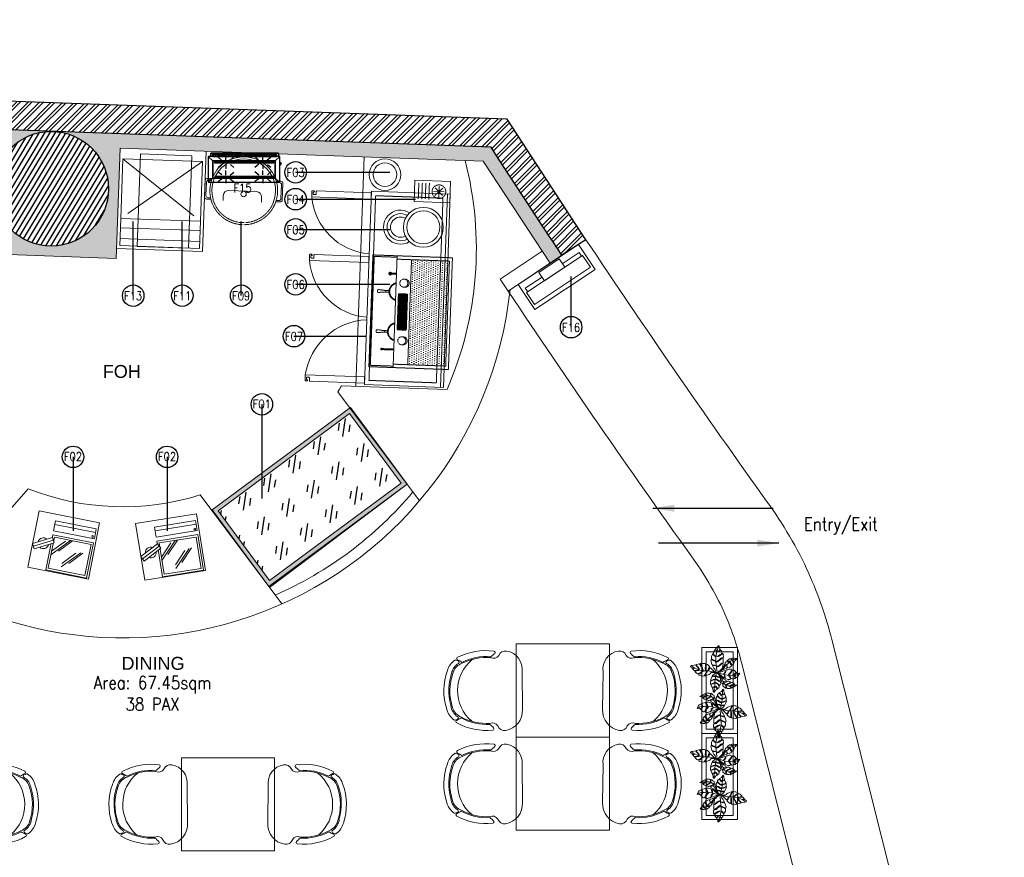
# Model space of a CAD drawing. Header units: millimetres. Extents: x 256680 to 410391, y -77299 to -22623.
# Tile 107 of 202: x 328879 to 335744, y -31000 to -25157. Entities that reach past the tile are written whole.
import ezdxf
from ezdxf.lldxf.tags import DXFTag

# ---------------------------------------------------------------- set-up
doc = ezdxf.new("R2010")
doc.units = ezdxf.units.MM
doc.header["$LTSCALE"] = 2.5
for name, pattern in [('( Hidden )', [0.375, 0.25, -0.125]), ('DASHED', [19.05, 12.7, -6.35]), ('HIDDEN', [0.375, 0.25, -0.125]), ('HIDDEN2', [4.7625, 3.175, -1.5875]), ('HIDDENX2', [19.05, 12.7, -6.35])]:
    doc.linetypes.add(name, pattern=pattern)
for name, color, linetype, lineweight in [('A-WALL', 7, 'Continuous', 30), ('CKD Equipments', 252, 'Continuous', 0), ('CKD-Equipements', 252, 'Continuous', 0), ('ELEVATION 1', 143, 'Continuous', 18), ('ELEVATION 4', 157, 'Continuous', 9), ('FURNITURES', 30, 'Continuous', 15), ('HATCH LIGHT', 250, 'Continuous', 0), ('HATCH MEDIUM', 251, 'Continuous', 5), ('K Equipment', 30, 'Continuous', 9), ('K Equipment UC', 251, 'Continuous', 5), ('ROOM TEXT', 7, 'Continuous', 5), ('TEXT', 40, 'Continuous', 0), ('TREES', 55, 'Continuous', 5), ('WALL', 132, 'Continuous', 25)]:
    doc.layers.add(name, color=color, linetype=linetype, lineweight=lineweight)
doc.layers.add('BA-DEMOLISTION WALL', color=3, linetype='Continuous')
doc.layers.add('sp04000g0$0$S-COLS-PATT', color=252, linetype='Continuous')
doc.styles.add('MTEXT', font='romans.shx', dxfattribs={"width": 0.85})
doc.styles.add('RG_3F_TITLE BLOCK_A1$0$A1 TBLOCK LBV$0$Style-arial', font='arial.ttf')
doc.styles.get("Standard").update_dxf_attribs({"font": 'GOTHIC.TTF'})
tags = doc.linetypes.add('DOT2', pattern=[3.175, 0, -3.175]).pattern_tags.tags
tags[6:7] = [DXFTag(74, 4), DXFTag(75, 0), DXFTag(340, '0'), DXFTag(46, 1.0), DXFTag(50, 0.0), DXFTag(44, 0.0), DXFTag(45, 0.0)]
tags[4:5] = [DXFTag(74, 4), DXFTag(75, 0), DXFTag(340, '0'), DXFTag(46, 1.0), DXFTag(50, 0.0), DXFTag(44, 0.0), DXFTag(45, 0.0)]
doc.dimstyles.new('AJKD_30', dxfattribs={"dimscale": 30, "dimtxt": 2, "dimasz": 1, "dimexe": 0.8, "dimexo": 0.8, "dimgap": 0.5, "dimtad": 1, "dimdec": 0, "dimzin": 0, "dimdsep": 46, "dimtxsty": 'Standard', "dimblk": 'ARCHTICK', "dimcen": 0.125, "dimclrd": 251, "dimclre": 251, "dimclrt": 42, "dimadec": 0, "dimazin": 0, "dimtfac": 1, "dimtdec": 0, "dimtix": 1, "dimtmove": 0, "dimatfit": 3, "dimfxl": 1, "dimtolj": 1, "dimtzin": 0, "dimarcsym": 1})

# ---------------------------------------------------------------- blocks, each defined once
blk = doc.blocks.new('04P-CH~1')
blk.add_line((-0.6031, 0.6002), (-0.3259, 0.597))
for centre, radius, start, end in [((-0.6123, 0.4516), 0.1489, 86.45826, 170.84441), ((-0.3081, 0.4618), 0.1363, 9.13239, 97.50787), ((-0.7092, 0.4672), 0.0508, 170.84441, 251.00231), ((-0.2234, 0.474), 0.0508, 290.59406, 10.75195), ((-0.3026, 0.3344), 0.456, 173.92961, 208.62433), ((-0.7462, 0.3807), 0.01, 46.56635, 168.96112), ((-0.9103, 0.2073), 0.2488, 38.01323, 46.56635), ((-0.7491, 0.3792), 0.0464, 334.70337, 59.67207), ((-0.6165, 0.3348), 0.3954, 333.0732, 4.54266), ((-0.6164, 0.3348), 0.4025, 333.22752, 4.65068), ((-0.181, 0.3871), 0.0464, 121.92429, 206.89299), ((-0.6261, 0.3299), 0.456, 332.97204, 7.66676), ((-0.0151, 0.2198), 0.2488, 135.03001, 143.58313), ((-0.184, 0.3885), 0.01, 12.63524, 135.03001), ((-0.3125, 0.3391), 0.4025, 176.94568, 208.36885), ((-0.3123, 0.339), 0.3954, 177.0537, 208.52316), ((-0.465, 0.421), 0.2985, 220.6848, 320.38834), ((-0.5509, 0.0634), 0.1433, 143.88699, 158.53261), ((-0.5651, 0.1825), 0.1, 198.86575, 254.77146), ((-0.3595, 0.1854), 0.1, 286.8249, 342.73061), ((-0.3704, 0.0659), 0.1433, 23.06375, 37.70938), ((-0.6935, 0.1195), 0.01, 200.82595, 338.53261), ((-0.6722, 0.1012), 0.01, 162.69848, 217.18732), ((-0.5509, 0.0634), 0.1371, 154.57208, 162.69848), ((-0.5651, 0.1825), 0.1445, 217.18732, 254.77146), ((-0.6657, 0.118), 0.01, 32.6756, 154.57208), ((-0.5651, 0.1825), 0.1095, 212.6756, 265.19021), ((-0.4661, 0.4573), 0.3918, 251.35616, 290.2402), ((-0.5751, 0.0635), 0.01, 75.17077, 85.19021), ((-0.4624, 0.4792), 0.4208, 254.83048, 288.66311), ((-0.3595, 0.1854), 0.1095, 286.8249, 328.92077), ((-0.3595, 0.1854), 0.1445, 286.8249, 324.40904), ((-0.2571, 0.1237), 0.01, 27.02428, 148.92077), ((-0.3704, 0.0659), 0.1371, 18.89788, 27.02428), ((-0.2501, 0.1071), 0.01, 324.40904, 18.89788), ((-0.2294, 0.126), 0.01, 203.06375, 340.77041), ((-0.4661, 0.456), 0.435, 251.64897, 289.94739)]:
    blk.add_arc(centre, radius, start, end)
blk = doc.blocks.new('Table chair 1')
at = {"layer": 'FURNITURES'}
blk.add_lwpolyline([(-325, 325), (-325, -325), (325, -325), (325, 325)], close=True, dxfattribs=at)
at = {"layer": 'FURNITURES', "xscale": 946.5666576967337, "yscale": 946.5666576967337, "zscale": 946.5666576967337, "rotation": 180}
blk.add_blockref('04P-CH~1', (-439.7, 845.5), dxfattribs=at)
at = {"layer": 'FURNITURES', "xscale": -946.5666576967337, "yscale": 946.5666576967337, "zscale": 946.5666576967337}
blk.add_blockref('04P-CH~1', (-439.7, -850), dxfattribs=at)
blk = doc.blocks.new('*X3')
at = {"color": 0}
for p, q in [((-2009.81, 605.07), (-2007.35, 607.53)), ((-2009.81, 605.25), (-2007.52, 607.53)), ((-2009.81, 605.43), (-2007.7, 607.53)), ((-2009.81, 605.6), (-2007.88, 607.53)), ((-2009.81, 605.78), (-2008.05, 607.53)), ((-2009.81, 605.96), (-2008.23, 607.53)), ((-2009.81, 606.13), (-2008.41, 607.53)), ((-2009.81, 606.31), (-2008.59, 607.53)), ((-2009.81, 606.49), (-2008.76, 607.53)), ((-2009.81, 606.66), (-2008.94, 607.53)), ((-2009.81, 606.84), (-2009.12, 607.53)), ((-2009.81, 607.02), (-2009.29, 607.53)), ((-2009.81, 607.19), (-2009.47, 607.53)), ((-2009.81, 607.37), (-2009.65, 607.53)), ((-2009.81, 604.89), (-2007.27, 607.44)), ((-2009.81, 604.72), (-2007.27, 607.26)), ((-2009.81, 604.54), (-2007.27, 607.08)), ((-2009.81, 604.36), (-2007.27, 606.9)), ((-2009.81, 604.19), (-2007.27, 606.73)), ((-2009.81, 604.01), (-2007.27, 606.55)), ((-2009.81, 603.83), (-2007.27, 606.37)), ((-2009.81, 603.66), (-2007.27, 606.2)), ((-2009.81, 603.48), (-2007.27, 606.02)), ((-2009.66, 603.45), (-2007.27, 605.84)), ((-2009.49, 603.45), (-2007.27, 605.67)), ((-2009.31, 603.45), (-2007.27, 605.49)), ((-2009.13, 603.45), (-2007.27, 605.31)), ((-2008.96, 603.45), (-2007.27, 605.14)), ((-2008.78, 603.45), (-2007.27, 604.96)), ((-2008.6, 603.45), (-2007.27, 604.78)), ((-2008.42, 603.45), (-2007.27, 604.61)), ((-2008.25, 603.45), (-2007.27, 604.43)), ((-2008.07, 603.45), (-2007.27, 604.25)), ((-2007.89, 603.45), (-2007.27, 604.08)), ((-2007.72, 603.45), (-2007.27, 603.9)), ((-2007.54, 603.45), (-2007.27, 603.72)), ((-2007.36, 603.45), (-2007.27, 603.55))]:
    blk.add_line(p, q, dxfattribs=at)
blk = doc.blocks.new('A$C190E2C75')
at = {"linetype": 'HIDDEN'}
h = blk.add_hatch(dxfattribs=at)
h.set_pattern_fill('DOTS', color=256, scale=10, angle=360, style=0)
h.set_pattern_definition([(360, (155757.053, -9081.597), (7.9375, 15.875), [0, -15.875])])
h.paths.add_polyline_path([(23.6, 535), (23.6, 270.4), (756.4, 270.4), (756.4, 535)])
h = blk.add_hatch(dxfattribs=at)
h.set_pattern_fill('ANSI31', color=256, scale=2, angle=180, style=0)
h.paths.add_polyline_path([(480, 187.7), (516, 187.7), (516, 251.6), (480, 251.6), (264, 251.6), (264, 187.7)])
h.paths.add_polyline_path([(317.7, 199.2), (292.3, 199.2), (292.3, 240.1), (317.7, 240.1)], flags=16)
h.paths.add_polyline_path([(462.3, 240.1), (487.7, 240.1), (487.7, 199.2), (462.3, 199.2)], flags=16)
h = blk.add_hatch(dxfattribs=at)
h.set_pattern_fill('ANSI31', color=256, scale=10, angle=360, style=0)
h.set_pattern_definition([(45, (155757.053, -9081.597), (-22.45064, 22.45064), [])])
h.paths.add_polyline_path([(317.7, 240.1), (292.3, 240.1), (292.3, 199.2), (317.7, 199.2)])
at = {"linetype": 'HIDDEN', "ltscale": 1.5}
for p, q in [((23.6, 535), (756.4, 535)), ((23.6, 535), (23.6, 169.1)), ((756.4, 535), (756.4, 169.1)), ((23.6, 270.4), (756.4, 270.4)), ((0, 169.1), (490, 169.1)), ((490, 169.1), (780, 169.1)), ((244.6, 99.4), (240, 47.3)), ((255.4, 99.4), (260, 47.3)), ((524.6, 99.4), (520, 47.3)), ((535.4, 99.4), (540, 47.3)), ((255, 41.9), (245, 41.9)), ((525, 41.9), (535, 41.9))]:
    blk.add_line(p, q, dxfattribs=at)
for points in [[(0, 0), (780, 0), (780, 555), (0, 555)], [(292.3, 240.1), (292.3, 199.2), (317.7, 199.2), (317.7, 240.1)], [(487.7, 240.1), (487.7, 199.2), (462.3, 199.2), (462.3, 240.1)]]:
    blk.add_lwpolyline(points, close=True, dxfattribs=at)
for points in [[(480, 251.6), (264, 251.6)], [(264, 251.6), (264, 187.7), (480, 187.7)], [(480, 251.6), (516, 251.6)], [(516, 251.6), (516, 187.7), (480, 187.7)], [(10, 169.1), (10, 10), (770, 10), (770, 169.1)], [(122.5, 169.1), (122.5, 83.6)], [(129.3, 83.6), (129.3, 169.1)], [(650.7, 126), (650.7, 165.8)], [(657.5, 165.8), (657.5, 126)], [(244.6, 121.2), (244.6, 99.4), (255.4, 99.4), (255.4, 121.2)], [(535.4, 121.2), (535.4, 99.4), (524.6, 99.4), (524.6, 121.2)]]:
    blk.add_lwpolyline(points, dxfattribs=at)
for centre in [(188.9, 222.5), (591.1, 222.5)]:
    blk.add_circle(centre, 27.9, dxfattribs=at)
for centre, radius, start, end in [((188.9, 232.4), 27.9, 349.68814, 190.31186), ((591.1, 232.4), 27.9, 349.68814, 190.31186), ((125.9, 154.5), 3.38, 180, 0), ((250, 184.3), 63.4, 193.87207, 346.12793), ((250, 184.3), 58.4, 193.87207, 346.12793), ((530, 184.3), 63.4, 193.87207, 346.12793), ((530, 184.3), 58.4, 193.87207, 346.12793), ((654.1, 173.2), 8.1, 209.92698, 330.07302), ((125.9, 83.6), 5.88, 125.06727, 54.93273), ((125.9, 83.6), 3.38, 180, 0), ((654.1, 126), 10.1, 109.52085, 70.47915), ((654.1, 126), 8.1, 114.62163, 65.37837), ((654.1, 126), 3.38, 180, 0), ((245, 46.9), 5, 175, 270), ((255, 46.9), 5, 270, 5), ((525, 46.9), 5, 175, 270), ((535, 46.9), 5, 270, 5)]:
    blk.add_arc(centre, radius, start, end, dxfattribs=at)
at = {"linetype": 'HIDDEN', "xscale": -10, "yscale": 10, "zscale": 10}
for p in [(-19780.4, -5835.3), (-19610.4, -5835.3)]:
    blk.add_blockref('*X3', p, dxfattribs=at)
blk = doc.blocks.new('A$C7627248E')
at = {"ltscale": 500}
for radius in [139.1, 115.1]:
    blk.add_circle((139.1, 277), radius, dxfattribs=at)
for radius, start, end in [(118.7, 152.4744, 36.45809), (94.7, 154.87313, 34.05936), (70.7, 155.46981, 33.46268)]:
    blk.add_arc((151.4, 118.7), radius, start, end, dxfattribs=at)
blk = doc.blocks.new('pos')
at = {"layer": 'CKD-Equipements', "color": 1}
blk.add_line((206081.3, 97081.2), (206370.8, 97081.2), dxfattribs=at)
for points in [[(206370.8, 97036.1), (206370.8, 97106.6), (206081.3, 97106.6), (206081.3, 97036.1)], [(206080.6, 96757), (206371, 96757), (206371, 97007.7), (206080.6, 97007.7)], [(206095.6, 96992.7), (206095.6, 96772), (206356, 96772), (206356, 96992.7)]]:
    blk.add_lwpolyline(points, close=True, dxfattribs=at)
for points in [[(206209.6, 96992.1), (206095.6, 96868.2)], [(206177.1, 96981.7), (206095.6, 96893.1)], [(206225.3, 96992.7), (206143.2, 96903.4)], [(206297, 96922.5), (206183, 96798.6)], [(206264.6, 96912.2), (206183, 96823.5)], [(206312.7, 96923.1), (206230.6, 96833.8)]]:
    blk.add_lwpolyline(points, dxfattribs=at)
blk.add_circle((206356, 97049.7), 6.27, dxfattribs=at)
for start, end in [(59.53195, 177.1175), (239.53195, 357.1175)]:
    blk.add_arc((206028.2, 96936.6), 37.6, start, end, dxfattribs=at)
at = {"color": 1}
blk.add_wipeout([(206101.7, 96954.1), (206083.2, 96988.4), (205954.7, 96919.1), (205973.2, 96884.8)], dxfattribs=at).dxf.layer = 'CKD-Equipements'
at = {"layer": 'CKD-Equipements', "color": 1}
for p, q in [((206083.2, 96988.4), (205954.7, 96919.1)), ((205964, 96901.9), (206092.5, 96971.2)), ((206101.7, 96954.1), (205973.2, 96884.8)), ((206101.7, 96954.1), (206083.2, 96988.4)), ((205973.2, 96884.8), (205954.7, 96919.1))]:
    blk.add_line(p, q, dxfattribs=at)
blk.add_lwpolyline([(206385.2, 97152.6), (205955.1, 97152.6), (205955.1, 96752.2), (206385.2, 96752.2)], close=True, dxfattribs=at)
blk = doc.blocks.new('A$C7a6a0475')
for p, q in [((249.6, 175.9), (249.6, 375.9)), ((325.4, 415.9), (289.6, 415.9)), ((325.4, 135.9), (289.6, 135.9))]:
    blk.add_line(p, q)
at = {"elevation": 0}
for points in [[(167.8, 518), (167.8, 552.3, -0.414214), (182.8, 567.3), (303.7, 567.3, -0.414214), (318.7, 552.3), (318.7, 520.7)], [(177.8, 521.1), (177.8, 542.3, -0.414214), (192.8, 557.3), (293.7, 557.3, -0.414214), (308.7, 542.3), (308.7, 523.5)], [(167.8, 49.3), (167.8, 15, 0.414214), (182.8, 0), (303.7, 0, 0.414214), (318.7, 15), (318.7, 46.6)], [(177.8, 46.2), (177.8, 25, 0.414214), (192.8, 10), (293.7, 10, 0.414214), (308.7, 25), (308.7, 43.8)]]:
    blk.add_lwpolyline(points, format="xyb", dxfattribs=at)
blk.add_circle((271.1, 283.7), 20)
for centre, radius, start, end in [((247.5, 283.7), 247.5, 71.65854, 288.34146), ((247.5, 283.7), 232.5, 71.65854, 288.34146), ((289.6, 375.9), 40, 90, 180), ((289.6, 175.9), 40, 180, 270)]:
    blk.add_arc(centre, radius, start, end)
at = {"linetype": 'HIDDEN2', "ltscale": 0.1}
for radius in [232.5, 247.5]:
    blk.add_arc((247.5, 283.7), radius, 288.34146, 71.65854, dxfattribs=at)
blk = doc.blocks.new('A$Cb31a83a8')
at = {"linetype": 'DASHED', "ltscale": 20}
for p, q in [((0, 606.1, 0), (0, 416.1, 0)), ((555, 606.1, 0), (0, 606.1, 0)), ((555, 557, 0), (0, 557, 0)), ((555, 416.1, 0), (555, 606.1, 0)), ((555, 482, 0), (0, 482, 0)), ((555, 0, 0), (0, 416.1, 0)), ((0, 0, 0), (555, 416.1, 0))]:
    blk.add_line(p, q, dxfattribs=at)
at = {"linetype": 'DASHED', "ltscale": 20, "elevation": 0}
blk.add_lwpolyline([(0, 416.1), (555, 416.1), (555, 0), (0, 0)], close=True, dxfattribs=at)
blk = doc.blocks.new('_ArchTick')
at = {"color": 0, "linetype": 'ByBlock', "const_width": 0.15}
blk.add_lwpolyline([(-0.5, -0.5), (0.5, 0.5)], dxfattribs=at)
blk = doc.blocks.new('bc3')
blk.add_line((-1349.6, 0), (-1349.6, -550))
for points in [[(0, -550), (0, 0), (-1349.6, 0), (-1349.6, -550)], [(0, -20), (0, 0), (-1349.6, 0), (-1349.6, -20)]]:
    blk.add_lwpolyline(points, close=True)
at = {"linetype": 'DASHED', "ltscale": 0.03}
blk.add_lwpolyline([(-30.2, -50), (-30.2, -520), (-1319.4, -520), (-1319.4, -50)], close=True, dxfattribs=at)
for points in [[(-1325.8, -956.5, -0.414214), (-1330.1, -952.1), (-1330.1, -952.4, 0.414214), (-1334.4, -948.1), (-1334.4, -948.1, 0.414214), (-1338.8, -952.4), (-1338.8, -956.5), (-1338.8, -960.8, 0.414214), (-1334.4, -965.1), (-1295.4, -965.1), (-1295.4, -551.2), (-1338.8, -551.2), (-1338.8, -930.4, 0.414214), (-1334.4, -934.7), (-1317.1, -934.7, -0.414214), (-1312.7, -939.1), (-1312.7, -952.1, -0.414214), (-1317.1, -956.5), (-1325.8, -956.5)], [(-467.7, -956.5, 0.414214), (-463.4, -952.1), (-463.4, -952.4, -0.414214), (-459, -948.1), (-459, -948.1, -0.414214), (-454.7, -952.4), (-454.7, -956.5), (-454.7, -960.8, -0.414214), (-459, -965.1), (-498.1, -965.1), (-498.1, -551.2), (-454.7, -551.2), (-454.7, -930.4, -0.414214), (-459, -934.7), (-476.4, -934.7, 0.414214), (-480.7, -939.1), (-480.7, -952.1, 0.414214), (-476.4, -956.5), (-467.7, -956.5)], [(-24.7, -956.5, 0.414214), (-20.4, -952.1), (-20.4, -952.4, -0.414214), (-16, -948.1), (-16, -948.1, -0.414214), (-11.7, -952.4), (-11.7, -956.5), (-11.7, -960.8, -0.414214), (-16, -965.1), (-55.1, -965.1), (-55.1, -551.2), (-11.7, -551.2), (-11.7, -930.4, -0.414214), (-16, -934.7), (-33.4, -934.7, 0.414214), (-37.7, -939.1), (-37.7, -952.1, 0.414214), (-33.4, -956.5), (-24.7, -956.5)]]:
    blk.add_lwpolyline(points, format="xyb")
at = {"linetype": 'DOT2', "ltscale": 0.05}
for centre, radius, start, end in [((-1349.5, -514.1), 454.3, 276.84622, 355.31463), ((-442.1, -530.6), 438.1, 182.69051, 262.65621), ((0.9, -530.6), 438.1, 182.69051, 262.65621)]:
    blk.add_arc(centre, radius, start, end, dxfattribs=at)
blk = doc.blocks.new('cr')
for p, q in [((75, 133.7), (75, 208.7)), ((37.5, 171.2), (112.5, 171.2)), ((101.5, 144.7), (48.5, 197.8)), ((48.5, 144.7), (101.5, 197.8))]:
    blk.add_line(p, q)
at = {"linetype": '( Hidden )'}
for p, q in [((18.9, 102.6), (131.1, 102.6)), ((18.9, 78.1), (131.1, 78.1)), ((18.9, 53.6), (131.1, 53.6)), ((18.9, 29.1), (131.1, 29.1))]:
    blk.add_line(p, q, dxfattribs=at)
blk.add_lwpolyline([(0, 0), (150, 0), (150, 250), (0, 250)], close=True)
blk.add_circle((75, 171.2), 47.6, dxfattribs=at)
blk = doc.blocks.new('BİTKİ')
for p, q in [((10469.1, 11260.2), (10473, 11263.8)), ((10473, 11263.8), (10478.4, 11267.5)), ((10478.4, 11267.5), (10482.5, 11270.6)), ((10455.8, 11251.4), (10459.5, 11253.9)), ((10459.5, 11253.9), (10465.7, 11257.6)), ((10465.7, 11257.6), (10469.1, 11260.2))]:
    blk.add_line(p, q)
for points in [[(10454.6, 11252), (10452.2, 11254), (10449.9, 11255.8), (10447.4, 11257.4), (10444.6, 11258.7), (10442.9, 11259.6), (10443, 11260.4), (10444.9, 11261.5), (10446.8, 11261.7), (10448.7, 11261.4), (10448.8, 11262.4), (10447.2, 11262.7), (10444.9, 11262.8), (10442.7, 11261.5), (10440.3, 11261), (10438.6, 11262.1), (10436.7, 11263.2), (10435.2, 11264.5), (10434.1, 11266.1), (10434.8, 11267.3), (10438.4, 11268.5), (10441.3, 11268.6), (10444, 11268.5), (10443.8, 11269.6), (10441.7, 11269.8), (10439.2, 11269.7), (10435.8, 11268.8), (10433.5, 11268.2), (10432.3, 11269), (10431.9, 11270.8), (10431.9, 11272.4), (10432.1, 11274.8), (10434.3, 11275.6), (10436.8, 11275.6), (10437.7, 11276.4), (10436.6, 11276.7), (10434.4, 11276.2), (10432.6, 11275.7), (10432.2, 11276.2), (10432.4, 11278.4), (10430.6, 11280), (10428.9, 11281.3), (10430.9, 11281.8), (10433.2, 11282.3), (10436.1, 11282.7), (10438.4, 11282.2), (10439.1, 11281.1), (10438.1, 11278.6), (10437.7, 11277.1), (10438.7, 11277.1), (10439.5, 11279.2), (10440.1, 11280.8), (10440.5, 11281.9), (10442.4, 11280.5), (10444.2, 11279.2), (10445.7, 11277.9), (10445.6, 11276.4), (10444.4, 11273.2), (10444.4, 11271.7), (10445, 11270.7), (10445.3, 11271.9), (10445.4, 11273.4), (10446.5, 11275.4), (10448.4, 11275.9), (10450.4, 11274.3), (10451.4, 11272.5), (10452.4, 11270.4), (10451.7, 11269.1), (10450.1, 11266.2), (10449, 11264.4), (10449.8, 11264.7), (10451, 11266), (10452.4, 11268), (10453.1, 11268.1), (10453.3, 11267.1), (10453.5, 11264.9), (10453.6, 11262.5), (10454.6, 11252)], [(10454, 11253.4), (10451.3, 11258.7), (10448.3, 11265), (10444.3, 11270.3), (10440.1, 11274.6), (10436.1, 11278.6), (10433.1, 11280.4), (10430.4, 11281)], [(10455.7, 11261.5), (10457.4, 11266.1), (10459.6, 11271.7), (10460.7, 11276.9), (10458.7, 11280.8), (10455, 11285.3), (10451.1, 11289.1)], [(10444.4, 11255.6), (10436, 11254.5), (10431.3, 11255.3), (10424.9, 11255.6), (10420.4, 11257.4), (10415.5, 11259.8)], [(10453.1, 11249.9), (10448, 11244.6), (10443, 11238.5), (10438.2, 11234), (10430.8, 11228.7), (10423.6, 11224.7), (10421, 11223.7)], [(10457.1, 11247.7), (10463.6, 11238.2), (10468.2, 11233.3), (10471.7, 11227.6), (10475.3, 11219.1), (10476.2, 11213.7)]]:
    blk.add_lwpolyline(points)
for points in [[(10446.9, 11291.8), (10449.4, 11291), (10451.7, 11290.2), (10455.1, 11288.9), (10456.3, 11288.4), (10456.6, 11285.7), (10456.3, 11284.3), (10456.8, 11283.6), (10457.2, 11284.3), (10457.6, 11285.7), (10457.4, 11287.1), (10458, 11287.9), (10459.5, 11287.3), (10460.5, 11286), (10462.9, 11283.4), (10462.7, 11282.2), (10461.7, 11280.3), (10460.4, 11278.9), (10460.4, 11278.2), (10461.1, 11278.7), (10463, 11280.4), (10464, 11281.6), (10464.4, 11280.9), (10464.5, 11279.4), (10464.6, 11277.2), (10464.8, 11274.9), (10463.1, 11273.3), (10460.9, 11272.5), (10459.8, 11271.4), (10460.8, 11271.7), (10462.2, 11272.4), (10462.9, 11271.9), (10462.4, 11270.8), (10460.3, 11267.2), (10456.6, 11261.4), (10454.6, 11258.4), (10454.8, 11262.8), (10455, 11267.7), (10453.7, 11271.9), (10455.1, 11273.6), (10456.8, 11272.9), (10458.3, 11270.6), (10458.8, 11270.8), (10458, 11272.7), (10456.4, 11274.2), (10454.5, 11274.5), (10453, 11275.1), (10451.9, 11277), (10451, 11279.2), (10452.8, 11280.1), (10455.4, 11278.7), (10458.4, 11277.8), (10459.5, 11278.1), (10457.6, 11278.9), (10455.4, 11279.7), (10453.7, 11280.8), (10451.9, 11281), (10450.4, 11281), (10449.4, 11282.8), (10448.8, 11284.7), (10448.5, 11285.9), (10450.5, 11285.8), (10453.4, 11284.2), (10455.2, 11283.9), (10454.3, 11284.8), (10451.4, 11286.2), (10450.1, 11286.7), (10448.5, 11286.9), (10449.2, 11288.6), (10449.5, 11289.4)], [(10449.5, 11254.1), (10444.6, 11254.9), (10442.2, 11254.1), (10437.8, 11252.6), (10436.7, 11252.8), (10436, 11253.3), (10435.1, 11254.4), (10434.3, 11254.3), (10435.3, 11252.9), (10435.7, 11251.9), (10434.6, 11251.6), (10433.3, 11251.3), (10431.6, 11250.7), (10429.8, 11251.5), (10428.7, 11252.8), (10427.3, 11254.5), (10425.9, 11255.2), (10426, 11254.1), (10427.1, 11253.3), (10428.5, 11251.8), (10429, 11250.8), (10428.1, 11250.6), (10425.7, 11251.2), (10423.2, 11251.6), (10422.1, 11252.6), (10421.7, 11254.7), (10421.1, 11256.9), (10420.6, 11256), (10421, 11254.6), (10420.4, 11253.3), (10418.6, 11254.5), (10417, 11256.5), (10415.6, 11258.4), (10414.1, 11260.2), (10417.9, 11261), (10419.6, 11260.6), (10420.7, 11260.9), (10421.5, 11259.8), (10421.3, 11258.2), (10422, 11257.3), (10422.1, 11258.7), (10422.3, 11260.4), (10421.9, 11261.3), (10423.3, 11262.1), (10425.2, 11262.8), (10427.5, 11262.8), (10427.7, 11260.3), (10426.8, 11258.1), (10426.1, 11256.5), (10426.8, 11256.1), (10427.6, 11257.6), (10428.5, 11259.3), (10428.9, 11261.4), (10429.4, 11262.5), (10431.1, 11262.6), (10433.2, 11261.8), (10434.3, 11261), (10436.1, 11260.4), (10436.2, 11258.9), (10434.9, 11256.9), (10434.3, 11255.8), (10434.9, 11255.5), (10435.3, 11256.5), (10436.8, 11258.5), (10437.3, 11259.5), (10440.5, 11257.9), (10443.9, 11256.3), (10447.7, 11255)], [(10483.2, 11271.2), (10483.1, 11270.1), (10482.9, 11269.1), (10481.8, 11267.7), (10480.6, 11266), (10479.7, 11264.6), (10478.6, 11264.2), (10477.5, 11264.8), (10476, 11265.4), (10475.5, 11265), (10476.7, 11264.6), (10478, 11263.9), (10478.8, 11263.1), (10478.8, 11262.4), (10478.2, 11261.2), (10477.7, 11260), (10477.2, 11259.1), (10475.7, 11258.6), (10473.7, 11259.6), (10472, 11260.4), (10470.6, 11261.1), (10470.4, 11260.3), (10472.5, 11259.3), (10474.6, 11258.5), (10475.9, 11258), (10476.6, 11257.7), (10476.5, 11257.3), (10475.2, 11255.9), (10474, 11254.8), (10472.9, 11253.7), (10471.2, 11254.7), (10469.1, 11255.9), (10467.1, 11256.6), (10466.1, 11257.2), (10465.4, 11257.1), (10465.8, 11256.5), (10467.7, 11255.6), (10469.6, 11255), (10471, 11254.1), (10471.9, 11252.8), (10471.1, 11252.4), (10469.7, 11252), (10468.2, 11251.2), (10466.1, 11250.6), (10464.1, 11251.8), (10462.2, 11253.6), (10460.7, 11254.2), (10461, 11253.5), (10462, 11252.7), (10463.5, 11251.7), (10464.3, 11251), (10465.1, 11250.6), (10464.8, 11250.2), (10463.6, 11250), (10461.8, 11249.9), (10460.2, 11250.2), (10458.2, 11250.3), (10456.1, 11250.7), (10455.5, 11252.5), (10455.4, 11254.5), (10455.1, 11256), (10455.4, 11257.4), (10456.4, 11259.1), (10457.5, 11259.9), (10458.2, 11258.9), (10458.9, 11257), (10459.4, 11255.8), (10460, 11255.2), (10460.7, 11256.1), (10460.2, 11257.4), (10458.4, 11259.9), (10457.8, 11261.2), (10457.8, 11262.1), (10458.6, 11263.4), (10459.8, 11264.9), (10460.6, 11265.8), (10461.9, 11265.8), (10462.6, 11264.1), (10462.9, 11261.1), (10463.3, 11259), (10464.3, 11257.9), (10465, 11258), (10464.2, 11259.7), (10463.9, 11261.7), (10463.7, 11263.6), (10463, 11265.6), (10462.5, 11267), (10462.9, 11268), (10464, 11269.3), (10465.2, 11270.1), (10467.8, 11270.6), (10467.6, 11268.8), (10467.8, 11265.1), (10468.3, 11263.2), (10468.7, 11262.1), (10469.4, 11261.4), (10469.7, 11262.3), (10468.9, 11263.9), (10468.6, 11266.4), (10468.9, 11268.3), (10469.1, 11270.6), (10470.2, 11271.6), (10471.7, 11272), (10472.8, 11272.1), (10474, 11271.6), (10473.8, 11269.2), (10473.4, 11267.1), (10473.5, 11265.6), (10474.3, 11265.8), (10474.4, 11267.4), (10474.6, 11268.9), (10474.6, 11271.1), (10475.2, 11271.5), (10476.2, 11271.3), (10478.6, 11270.7), (10480.7, 11271), (10482.6, 11271.2)], [(10419.2, 11222.4), (10420.4, 11222.5), (10421.9, 11222.6), (10423.5, 11222.5), (10425.3, 11222.6), (10426.7, 11222.6), (10427.4, 11223.6), (10427.7, 11224.9), (10427.4, 11226.7), (10428.1, 11226.5), (10428.4, 11225), (10427.7, 11223.3), (10428.4, 11222.8), (10429.5, 11222.9), (10431.6, 11223.5), (10433.4, 11223.9), (10435.3, 11224.7), (10435.7, 11226.5), (10436.1, 11228.3), (10435.9, 11230), (10435.6, 11231.4), (10436.3, 11231.9), (10436.7, 11230.1), (10436.9, 11228.6), (10436.7, 11226.9), (10436.6, 11225.9), (10436.8, 11225), (10438, 11225.4), (10441, 11226.4), (10442.7, 11227.6), (10443.9, 11228.9), (10443.6, 11231.9), (10442.4, 11234), (10441.7, 11236.3), (10442.5, 11237.1), (10442.8, 11235.1), (10444, 11233.2), (10444.5, 11231.3), (10444.9, 11229.9), (10445.6, 11229.5), (10446.7, 11230.2), (10447.9, 11231.7), (10449, 11233.7), (10450.5, 11236.2), (10449.9, 11238), (10448.3, 11240.5), (10446.8, 11242.5), (10448.1, 11242.2), (10449.8, 11239.7), (10450.3, 11238.7), (10450.6, 11238.1), (10451.2, 11238.2), (10452, 11240.1), (10452.8, 11242.8), (10453.3, 11244.4), (10453.7, 11246.4), (10454.2, 11247.8), (10455.9, 11250.7), (10453.6, 11251.8), (10450.6, 11253.3), (10448.4, 11253.6), (10446.2, 11253.4), (10444.2, 11253.8), (10441.8, 11252.8), (10439.7, 11251.4), (10436.6, 11249.4), (10437, 11248.6), (10438.8, 11247.7), (10441, 11247.7), (10443.3, 11247.5), (10445.5, 11246.8), (10447, 11245.7), (10446.9, 11245.1), (10446.1, 11244.8), (10444.2, 11246.3), (10441.6, 11246.4), (10439.9, 11246.5), (10437.2, 11247.3), (10435.5, 11248.4), (10433.7, 11246.7), (10431.9, 11245.1), (10430, 11243.5), (10430.2, 11242.6), (10431.4, 11241.9), (10435, 11241.1), (10437.3, 11240.8), (10439.2, 11240.6), (10441.9, 11239.9), (10441.8, 11238.9), (10438.9, 11239.3), (10435.7, 11239.9), (10432.2, 11240.1), (10430.4, 11241), (10429.1, 11242.1), (10428, 11241.9), (10426.1, 11240.1), (10425.2, 11239.3), (10424.3, 11237.7), (10424.5, 11236.9), (10426.2, 11236.9), (10428.5, 11236.1), (10431.6, 11235.5), (10433.3, 11234.7), (10434.2, 11234.1), (10433.7, 11233.6), (10432.1, 11234.1), (10429.6, 11234.8), (10426.9, 11235.5), (10424.7, 11235.5), (10422.9, 11234.4), (10422.5, 11233.4), (10422.4, 11231.7), (10423, 11230.2), (10425.7, 11229.7), (10426.1, 11228.6), (10424.6, 11229.1), (10423, 11229.3), (10421.9, 11229.3), (10421.5, 11227.9), (10420.7, 11226.2), (10420.4, 11225), (10419.3, 11223.8)], [(10477.8, 11211.6), (10478.2, 11213.1), (10478.4, 11214.2), (10478.3, 11215.5), (10477.3, 11216.5), (10476, 11217.8), (10476.5, 11218.2), (10477.6, 11217.3), (10478.4, 11217.2), (10478.6, 11217.7), (10478.6, 11219.3), (10478.7, 11220.6), (10478.3, 11221.6), (10476.6, 11223), (10474.2, 11224.8), (10472.9, 11225.8), (10472.9, 11226.4), (10473.8, 11226.1), (10476.2, 11224.5), (10478.3, 11222.5), (10479.1, 11222.8), (10479.1, 11224.7), (10479.3, 11226.1), (10479.3, 11227.4), (10478.9, 11228.7), (10477.6, 11229.9), (10474.8, 11231), (10472.4, 11231.6), (10469.7, 11232.1), (10469, 11232.8), (10469.8, 11233), (10471.2, 11232.6), (10473.5, 11232.2), (10476.5, 11231.8), (10478.1, 11230.9), (10478.8, 11232.2), (10477.7, 11234.7), (10477.2, 11235.8), (10476.2, 11237), (10474.3, 11239.6), (10471.4, 11239.3), (10469.5, 11238.5), (10466.8, 11237.8), (10465.3, 11238), (10464.3, 11238.3), (10465.1, 11238.6), (10466.8, 11238.5), (10469, 11239.4), (10471.6, 11240.2), (10472.6, 11240.8), (10472, 11241.4), (10469.4, 11242.9), (10466.4, 11244.2), (10464.1, 11244.8), (10461.5, 11244.8), (10460.2, 11245.8), (10456.5, 11250.1), (10456.7, 11246.9), (10456.5, 11243.9), (10456.5, 11238.1), (10456.8, 11237.9), (10458.7, 11237.8), (10461.7, 11239.1), (10463.2, 11238.7), (10462.1, 11238.2), (10459.4, 11236.6), (10456.6, 11236.4), (10455.8, 11235.6), (10455.7, 11235.5), (10455.7, 11234.9), (10455.8, 11232.4), (10455.9, 11230.5), (10456.3, 11229.2), (10457.6, 11229.1), (10459.3, 11230.7), (10461.3, 11232.4), (10463.9, 11234.6), (10465.2, 11235.5), (10465, 11234.9), (10463.5, 11232.8), (10460.7, 11230.3), (10457.9, 11228), (10457.2, 11226.9), (10457.9, 11225.4), (10460, 11223.2), (10461.4, 11221.4), (10462.9, 11220.3), (10463.8, 11222.3), (10464.8, 11226.4), (10466.5, 11229.3), (10467.6, 11231.3), (10468.1, 11230.7), (10466.8, 11228.7), (10465.9, 11226.3), (10465.3, 11223.4), (10464.4, 11221), (10464.8, 11219.3), (10466.6, 11218.1), (10468.7, 11216.8), (10469.8, 11219.2), (10469.9, 11221.7), (10470.6, 11224.7), (10471.6, 11226), (10471.2, 11224), (10470.5, 11220.8), (10470.4, 11217.9), (10469.8, 11216.4), (10472.2, 11214.6), (10474.2, 11213), (10475.5, 11212), (10476.5, 11211.9)]]:
    blk.add_lwpolyline(points, close=True)
for radius, start, end in [(14, 128.4633, 135.7724), (14, 111.8281, 114.76), (19.2, 79.7288, 80.5286), (14, 70.3301, 73.5895), (19.2, 299.1766, 301.4938)]:
    blk.add_arc((10455.1, 11251.8), radius, start, end)
blk = doc.blocks.new('dszv')
at = {"layer": 'HATCH MEDIUM'}
for points in [[(0, 0), (600, 0), (600, 250), (0, 250)], [(30, 30), (570, 30), (570, 220), (30, 220)]]:
    blk.add_lwpolyline(points, close=True, dxfattribs=at)
at = {"layer": 'HATCH MEDIUM', "xscale": 4.078189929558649, "yscale": 4.078189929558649, "zscale": 4.078189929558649}
for p, rotation in [((-62291.1, -4545.8), 317.1559511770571), ((62893.9, 4778.5), 137.1559511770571)]:
    blk.add_blockref('BİTKİ', p, dxfattribs=dict(at, rotation=rotation))
blk = doc.blocks.new('kiosk')
for p, q in [((27.5, -80), (27.5, -50)), ((27.5, -50), (167.5, -50)), ((477.5, -50), (337.5, -50)), ((477.5, -80), (477.5, -50))]:
    blk.add_line(p, q)
for points in [[(0, -210), (505, -210), (505, 0), (0, 0)], [(167.5, -80), (337.5, -80), (337.5, -10), (167.5, -10)], [(17.5, -180), (487.5, -180), (487.5, -80), (17.5, -80)]]:
    blk.add_lwpolyline(points, close=True)
blk = doc.blocks.new('G$CD5B1A49A')
at = {"color": 3}
for points in [[(490, 186.8), (490, 210), (17, 210), (17, 186.8)], [(17, 186.8), (17, 210), (490, 210), (490, 186.8)], [(31.3, 156.5), (0.6, 184.4), (0.6, 184.4)], [(37, 186.6), (37.1, 201), (37.1, 201)], [(47.4, 188.9), (47.5, 200.9), (47.5, 200.9)], [(55.4, 188.9), (55.5, 200.9), (55.5, 200.9)], [(65.8, 188.8), (65.9, 200.8), (65.9, 200.8)], [(92.5, 161.7), (68.6, 182.6), (68.6, 182.6)], [(73.8, 188.7), (73.9, 200.7), (73.9, 200.7)], [(81.8, 188.6), (81.9, 200.6), (81.9, 200.6)], [(92.2, 188.6), (92.3, 200.6), (92.3, 200.6)], [(101, 188.5), (101.1, 200.5), (101.1, 200.5)], [(110.6, 188.4), (110.7, 200.4), (110.7, 200.4)], [(119.4, 188.3), (119.5, 200.3), (119.5, 200.3)], [(123.7, 161.6), (123.8, 192.8), (123.8, 192.8)], [(127.4, 188.3), (127.5, 200.3), (127.5, 200.3)], [(137.8, 188.2), (137.9, 202.6), (137.9, 202.6)], [(145.8, 188.1), (145.9, 202.5), (145.9, 202.5)], [(152.5, 161.5), (179, 183.8), (179, 183.8)], [(153.8, 188), (153.9, 202.4), (153.9, 202.4)], [(164.2, 188), (164.3, 202.4), (164.3, 202.4)], [(172.2, 187.9), (172.3, 202.3), (172.3, 202.3)], [(182.6, 187.8), (182.7, 202.2), (182.7, 202.2)], [(190.6, 187.7), (190.7, 202.1), (190.7, 202.1)], [(198.6, 187.7), (198.7, 202.1), (198.7, 202.1)], [(209, 187.6), (209.1, 202), (209.1, 202)], [(217, 187.5), (217.1, 201.9), (217.1, 201.9)], [(227.4, 187.4), (225.9, 201.8), (225.9, 201.8)], [(235.4, 187.3), (235.5, 201.7), (235.5, 201.7)], [(244.2, 187.3), (244.3, 201.7), (244.3, 201.7)], [(254.6, 187.2), (254.7, 201.6), (254.7, 201.6)], [(262.6, 187.1), (262.7, 201.5), (262.7, 201.5)], [(270.6, 187.1), (270.7, 201.5), (270.7, 201.5)], [(281, 187), (281.1, 201.4), (281.1, 201.4)], [(289, 186.9), (289.1, 201.3), (289.1, 201.3)], [(299.4, 186.8), (299.5, 201.2), (299.5, 201.2)], [(307.4, 186.7), (307.5, 201.1), (307.5, 201.1)], [(315.4, 186.7), (315.5, 201.1), (315.5, 201.1)], [(325.8, 186.6), (325.9, 201), (325.9, 201)], [(350.9, 163.3), (326.2, 183.3), (326.2, 183.3)], [(333.8, 186.5), (333.9, 200.9), (333.9, 200.9)], [(342.6, 186.4), (342.7, 200.8), (342.7, 200.8)], [(352.2, 188), (352.3, 200.8), (352.3, 200.8)], [(361, 187.9), (361.1, 200.7), (361.1, 200.7)], [(370.6, 187.8), (370.7, 200.6), (370.7, 200.6)], [(379.4, 187.7), (379.5, 200.5), (379.5, 200.5)], [(381.3, 163.2), (381.4, 193.6), (381.4, 193.6)], [(387.4, 187.7), (387.5, 200.5), (387.5, 200.5)], [(397.8, 187.6), (397.9, 200.4), (397.9, 200.4)], [(405.8, 187.5), (405.9, 200.3), (405.9, 200.3)], [(410.1, 163.1), (436.6, 183), (436.6, 183)], [(416.2, 187.4), (413.9, 200.2), (413.9, 200.2)], [(424.2, 187.4), (424.3, 200.2), (424.3, 200.2)], [(432.2, 187.3), (432.3, 200.1), (432.3, 200.1)], [(442.6, 187.2), (442.7, 201.6), (442.7, 201.6)], [(450.6, 187.1), (450.7, 201.5), (450.7, 201.5)], [(459.4, 187.1), (459.5, 201.5), (459.5, 201.5)], [(467.7, 156.5), (498.2, 186.8), (498.2, 186.8)], [(469, 187), (469.1, 201.4), (469.1, 201.4)], [(498, 131.6), (508.4, 131.6), (508.4, 142), (498, 142)], [(94.6, 57.7), (68.2, 77.8), (68.2, 77.8)], [(92.4, 131.3), (68.3, 109), (68.3, 109)], [(123.4, 57.6), (123.5, 88), (123.5, 88)], [(123.6, 131.2), (123.5, 100), (123.5, 100)], [(153.8, 57.5), (178.6, 77.4), (178.6, 77.4)], [(154, 131.1), (178.7, 110.2), (178.7, 110.2)], [(353, 56.9), (325.8, 79.3), (325.8, 79.3)], [(353.2, 132.1), (325.9, 109.7), (325.9, 109.7)], [(381, 58.4), (381.1, 89.6), (381.1, 89.6)], [(381.2, 132), (381.1, 101.6), (381.1, 101.6)], [(412.2, 58.3), (436.2, 79), (436.2, 79)], [(412.4, 131.9), (436.3, 111.8), (436.3, 111.8)], [(31.3, 34.7), (0, 6.8), (0, 6.8)], [(94.5, 30.5), (68, 10.6), (68, 10.6)], [(123.3, 30.4), (123.2, 0), (123.2, 0)], [(153.7, 30.3), (178.4, 10.2), (178.4, 10.2)], [(352.9, 32.1), (325.6, 11.3), (325.6, 11.3)], [(380.9, 32), (380.8, 0.8), (380.8, 0.8)], [(412.1, 31.9), (436, 11), (436, 11)], [(467.7, 34.7), (497.6, 6.8), (497.6, 6.8)]]:
    blk.add_lwpolyline(points, dxfattribs=at)
for points in [[(498.2, 186.8), (0, 186.8), (0, 6.8), (498.2, 6.8)], [(475.5, 201.3), (29, 201.3), (29, 186.8), (475.5, 186.7)], [(467.7, 156.5), (467.7, 34.7), (31.3, 34.7), (31.3, 156.5)], [(31.3, 34.7), (467.7, 34.7), (467.7, 156.5), (31.3, 156.5)], [(457.3, 150.1), (43.7, 150.1), (43.6, 141.9), (457.3, 141.9)], [(43.6, 141.9), (457.3, 141.9), (457.3, 150.1), (43.6, 150.1)], [(456.9, 47.7), (45.7, 47.7), (45.7, 39.4), (456.9, 39.4)], [(45.7, 39.4), (456.9, 39.4), (456.9, 47.7), (45.7, 47.7)]]:
    blk.add_lwpolyline(points, close=True, dxfattribs=at)

msp = doc.modelspace()

# ---------------------------------------------------------------- hatches: boundary and pattern name
at = {"layer": 'BA-DEMOLISTION WALL', "ltscale": 1000, "true_color": 0xeea205}
h = msp.add_hatch(dxfattribs=at)
h.set_pattern_fill('GOST_GLASS', color=40, scale=25.4, angle=36.50149)
h.set_pattern_definition([(261.50149, (3362139.59, -10400.43), (-173.248838, -128.2043685), [127, -177.8]), (261.50149, (3362096.28, -10432.48), (-173.248838, -128.2043685), [50.8, -254]), (261.50149, (3362171.64, -10443.74), (-173.248838, -128.2043685), [50.8, -254])])
h.paths.add_polyline_path([(331538.1, -28390.4), (330621.5, -29068.2), (330261.8, -28581.8), (331178.4, -27904)])
at = {"layer": 'CKD Equipments'}
h = msp.add_hatch(color=4, dxfattribs=at)
h.dxf.hatch_style = 1
h.paths.add_polyline_path([(331580.1, -28396.7), (330615.2, -29110.2), (330219.9, -28575.5), (331184.7, -27862)])
h.paths.add_polyline_path([(331538.1, -28390.4), (330621.5, -29068.2), (330261.8, -28581.8), (331178.4, -27904)], flags=16)
at = {"layer": 'HATCH LIGHT', "true_color": 0x636466}
h = msp.add_hatch(dxfattribs=at)
h.set_pattern_fill('ANSI32', color=251, scale=6)
h.set_pattern_definition([(45, (257511.52, -46725.026), (-40.411153, 40.411153), []), (45, (257538.46, -46725.026), (-40.411153, 40.411153), [])])
h.paths.add_polyline_path([(334654.4, -32590), (334460.4, -32638.8), (334642, -33359.7), (322089.3, -33359.6, -0.000263), (322074.8, -33559.6), (334898.6, -33559.7)])
h.paths.add_polyline_path([(322503.3, -25157.1), (322303.2, -25157.1, -0.011972), (321822, -34256), (322022.5, -34256, 0.01196)])
h.paths.add_polyline_path([(322486.9, -25697.6), (332165.8, -26046.6, 0.003501), (332659.9, -26800.6), (332827.5, -26691.5), (332277.4, -25850.5), (322493.1, -25497.7, -0.000262)])
h = msp.add_hatch(dxfattribs=at)
h.set_pattern_fill('ANSI36', color=251, scale=7)
h.set_pattern_definition([(45, (257511.52, -46725.026), (11.786586, 43.2174826), [55.5625, -11.1125, 0, -11.1125])])
h.paths.add_polyline_path([(328611.9, -26789), (329551.3, -26822.8), (329579, -26053.4), (332110.1, -26144.6), (332576.6, -26856), (332659.9, -26800.6, -0.003501), (332165.8, -26046.6), (329112.9, -25936.7, -0.403697), (329498.5, -26336.4, -1), (328698.5, -26336.4, -0.424809), (329112.9, -25936.7), (325280.4, -25798.4), (325276.8, -25898.3), (328639.7, -26019.5)])
at = {"layer": 'sp04000g0$0$S-COLS-PATT'}
h = msp.add_hatch(dxfattribs=at)
h.set_pattern_fill('ANSI31', color=256, scale=10, angle=13.97724, style=0)
h.set_pattern_definition([(58.97724, (93671.604, -81155.115), (-27.2085637, 16.3632687), [])])
edge = h.paths.add_edge_path()
edge.add_arc((329098.5, -26336.4), 400, 0, 360)

# ---------------------------------------------------------------- linework, layer by layer
at = {"layer": 'CKD Equipments'}
msp.add_lwpolyline([(331580.1, -28396.7), (330615.2, -29110.2), (330219.9, -28575.5), (331184.7, -27862), (331580.1, -28396.7)], dxfattribs=at)
msp.add_lwpolyline([(331538.1, -28390.4), (330621.5, -29068.2), (330261.8, -28581.8), (331178.4, -27904)], close=True, dxfattribs=at)
at = {"layer": 'ELEVATION 1'}
for p, q in [((332521.8, -26772.4), (332229.8, -26966.6)), ((332659.9, -26800.6), (332285.2, -27049.9)), ((332229.8, -26966.6), (332285.2, -27049.9))]:
    msp.add_line(p, q, dxfattribs=at)
msp.add_lwpolyline([(332659.9, -26800.6), (332576.6, -26856), (332110.1, -26144.6), (329579, -26053.4), (329551.3, -26822.8), (328611.9, -26789), (328639.7, -26019.5), (325276.8, -25898.3)], dxfattribs=at)
at = {"layer": 'FURNITURES'}
for p, q in [((330178.7, -26075), (330153.4, -26774.5)), ((331280.5, -26114.7), (331222.8, -27713.7)), ((330153.4, -26774.5), (329553.8, -26752.9)), ((331123.4, -27710.1), (331858.9, -27736.6)), ((331096.4, -27751.9), (331667, -28512.5)), ((330620.2, -29116.8), (331580.1, -28396.7)), ((328937.3, -28428.8), (328313.4, -29146.4)), ((330136.5, -28472.1), (330707.1, -29232.7))]:
    msp.add_line(p, q, dxfattribs=at)
for radius, start, end in [(2465, 336.52074, 14.43282), (2715, 224.57352, 353.93164), (1800, 326.34885, 327.93519), (1800, 248.46397, 287.40641), (2640, 293.74107, 320.01419)]:
    msp.add_arc((329598, -26754.5), radius, start, end, dxfattribs=at)
at = {"layer": 'HATCH MEDIUM', "flags": 128}
for points in [[(334541.8, -29481.3, 0.044115), (334381, -29019.3, 0.052662), (334087, -28515.5, -0.008636), (332827.5, -26691.5, -0.008636)], [(333911.5, -29640, 0.044115), (333788.3, -29286.2, 0.053087), (333561, -28897.4, -0.00866), (332285.2, -27049.9, -0.00866)]]:
    msp.add_lwpolyline(points, format="xyb", dxfattribs=at)
for points in [[(334541.8, -29481.3), (335744.2, -34256)], [(333911.5, -29640), (334654.4, -32590)]]:
    msp.add_lwpolyline(points, dxfattribs=at)
at = {"layer": 'K Equipment'}
msp.add_lwpolyline([(330056.2, -26751.6), (329697, -26738.7), (329720.3, -26093.5), (330079.5, -26106.4)], close=True, dxfattribs=at)
for radius in [110, 82.2]:
    msp.add_circle((331425.9, -26237.6), radius, dxfattribs=at)
at = {"layer": 'WALL'}
for p, q in [((332277.4, -25850.5), (322494.1, -25497.7)), ((332827.5, -26691.5), (332277.4, -25850.5))]:
    msp.add_line(p, q, dxfattribs=at)
at = {"layer": 'WALL', "flags": 128}
msp.add_lwpolyline([(332827.5, -26691.5), (332659.9, -26800.6, -0.003501), (332165.8, -26046.6), (322486.9, -25697.6)], format="xyb", dxfattribs=at)
at = {"layer": 'WALL'}
msp.add_circle((329098.5, -26336.4), 400, dxfattribs=at)

# ---------------------------------------------------------------- block references
at = {"rotation": 269.9995000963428}
for p in [(332666.3, -29836.3), (332666.3, -30486.3), (328184.4, -30629.6), (330331.3, -30629.6)]:
    msp.add_blockref('Table chair 1', p, dxfattribs=at)
at = {"layer": 'A-WALL'}
msp.add_blockref('G$CD5B1A49A', (330193.7, -26298.1), dxfattribs=at)
at = {"layer": 'FURNITURES', "rotation": 33.63397994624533}
msp.add_blockref('kiosk', (332353.8, -27004.2), dxfattribs=at)
at = {"layer": 'K Equipment', "xscale": -1}
for name, p, rotation in [('cr', (331628.3, -26425.5), 267.9351876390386), ('A$C7627248E', (331427.1, -26763.6), 274.0349361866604), ('A$C190E2C75', (331313.6, -27577.4), 267.935187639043)]:
    msp.add_blockref(name, p, dxfattribs=dict(at, rotation=rotation))
at = {"layer": 'K Equipment UC', "xscale": -1, "rotation": 177.9351876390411}
msp.add_blockref('A$Cb31a83a8', (329599, -26126.9, 0), dxfattribs=at)
at = {"layer": 'K Equipment UC', "xscale": 0.9559158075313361, "yscale": 0.9559158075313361, "zscale": 0.9559158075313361, "rotation": 267.7488789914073}
msp.add_blockref('A$C7a6a0475', (330179.2, -26103.5, -0.6), dxfattribs=at)
at = {"layer": 'K Equipment UC', "linetype": 'HIDDENX2', "ltscale": 10, "xscale": -1, "rotation": 267.9351876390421}
msp.add_blockref('bc3', (331881.5, -26373.4), dxfattribs=at)
at = {"layer": 'TREES', "rotation": 270}
for p in [(333634.7, -29536.9), (333634.7, -30136.9)]:
    msp.add_blockref('dszv', p, dxfattribs=at)

# ---------------------------------------------------------------- texts
at = {"layer": 'ROOM TEXT', "style": 'MTEXT'}
for s, width, insert, char_height, attachment_point in [('\\A1;\\pxqc;F03', 170.917, (330718.3, -26253.5, 0.2), 60, 7), ('\\A1;\\pxqc;F15', 170.917, (330347.2, -26301.5, -0.4), 60, 1), ('\\A1;\\pxqc;F04', 170.917, (330718.3, -26441.1, 0.2), 60, 7), ('\\A1;\\pxqc;F05', 170.917, (330718.3, -26652, 0.2), 60, 7), ('\\A1;\\pxqc;F06', 170.917, (330718.3, -27034.9, 0.2), 60, 7), ('\\A1;\\pxqc;F13', 170.917, (329584.5, -27053.7, 0.2), 60, 1), ('\\A1;\\pxqc;F11', 170.917, (329926.5, -27053.7, 0.2), 60, 1), ('\\A1;\\pxqc;F09', 170.917, (330337.4, -27053.7, 0.2), 60, 1), ('\\A1;\\pxqc;F16', 170.917, (332637.6, -27273.8, 0.2), 60, 1), ('\\A1;\\pxqc;F07', 170.917, (330706.7, -27396.7, 0.2), 60, 7), ('\\A1;\\pxqc;F01', 170.917, (330481.7, -27867.9, 0.2), 60, 7), ('\\A1;\\pxqc;F02', 170.917, (329164.7, -28234.5, 0.2), 60, 7), ('\\A1;\\pxqc;F02', 170.917, (329820.7, -28234.5, 0.2), 60, 7), ('\\A1;\\pxqc;Entry/Exit', 1162.931, (334022.2, -28749.1, 0.2), 90, 7), ('\\A1;\\pxqc;Area: 67.45sqm\\P38 PAX', 1162.931, (330386.5, -29976.5, 0.2), 90, 9)]:
    msp.add_mtext_dynamic_manual_height_columns(s, width=width, gutter_width=1.8, heights=[0], dxfattribs=dict(at, insert=insert, char_height=char_height, attachment_point=attachment_point))
at = {"layer": 'TEXT', "char_height": 90, "width": 1274.194, "attachment_point": 3, "style": 'RG_3F_TITLE BLOCK_A1$0$A1 TBLOCK LBV$0$Style-arial'}
for s, insert in [('\\pxqc;FOH', (330227.9, -27565.6, 0.2)), ('\\pxqc;DINING', (330445.6, -29601.6))]:
    msp.add_mtext(s, dxfattribs=dict(at, insert=insert))

# ---------------------------------------------------------------- leaders
at = {"layer": 'ELEVATION 1', "ltscale": 4}
for points in [[(333292.8, -28564.7), (334132.7, -28564.7)], [(334171.9, -28808), (333332, -28808)]]:
    msp.add_leader(points, dimstyle='AJKD_30', override={"dimasz": 5, "dimtad": 0, "dimclrd": 256, "dimfxl": 0.18, "dimfxlon": 1, "dimarcsym": 2}, dxfattribs=at)
at = {"layer": 'ELEVATION 4'}
for points in [[(330802.7, -26221.4), (331460, -26221.3)], [(330802.7, -26409), (331637.6, -26408.9)], [(329670.5, -27081.7), (329670.6, -26565.7)], [(330012.5, -27081.7), (330012.6, -26565.7)], [(330423.4, -27081.7), (330423.5, -26565.7)], [(330802.7, -26619.9), (331460, -26619.8)], [(330802.7, -27002.8), (331460, -27002.7)], [(332723.7, -27301.9), (332723.7, -26948.4)], [(330791.1, -27364.6), (331295.4, -27364.5)], [(330567.7, -27839.9), (330567.8, -28497.3)]]:
    msp.add_leader(points, dimstyle='AJKD_30', override={"dimasz": 5, "dimgap": 0.5, "dimtad": 0, "dimldrblk": 'DotBlank', "dimfxl": 0.18, "dimfxlon": 1, "dimarcsym": 2}, dxfattribs=at)

# ---------------------------------------------------------------- next in the draw order: block references
at = {"layer": 'K Equipment'}
for p, rotation in [((107998.8, -83428.7), 348.6826389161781), ((141576.5, -157008.4), 9.049369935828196)]:
    msp.add_blockref('pos', p, dxfattribs=dict(at, rotation=rotation))

# ---------------------------------------------------------------- next in the draw order: leaders
at = {"layer": 'ELEVATION 4'}
for points in [[(329250.8, -28206.5), (329250.8, -28722.5)], [(329906.7, -28206.5), (329906.8, -28722.5)]]:
    msp.add_leader(points, dimstyle='AJKD_30', override={"dimasz": 5, "dimgap": 0.5, "dimtad": 0, "dimldrblk": 'DotBlank', "dimfxl": 0.18, "dimfxlon": 1, "dimarcsym": 2}, dxfattribs=at)

doc.saveas('drawing.dxf')
